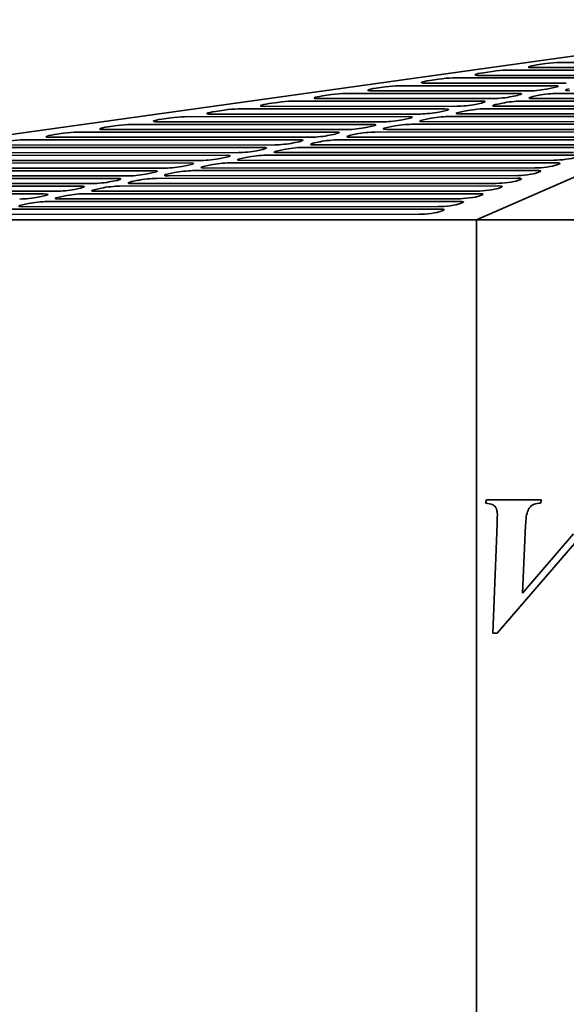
# Model space of a CAD drawing. Header units: millimetres. Extents: x 418 to 1262, y 363 to 824.
# Tile 3 of 12: x 560 to 686, y 592 to 818. Entities that reach past the tile are written whole.
import ezdxf

# ---------------------------------------------------------------- set-up
doc = ezdxf.new("R2010")
doc.units = ezdxf.units.MM
doc.header["$LTSCALE"] = 4
doc.layers.add('Krawędzie widoczne(ISO)', color=7, linetype='Continuous', lineweight=35, true_color=0x262659)

msp = doc.modelspace()

# ---------------------------------------------------------------- linework, layer by layer
at = {"layer": 'Krawędzie widoczne(ISO)'}
for p, q in [((417.5, 772.5), (747.02, 818.5)), ((770.21, 818.5), (664.99, 772.5)), ((678.92, 808.11), (680.98, 808.4)), ((684.12, 808.66), (707.99, 808.67)), ((694.03, 805.71), (665.56, 805.7)), ((666.61, 806.33), (668.66, 806.62)), ((671.8, 806.88), (699.61, 806.9)), ((702.41, 807.49), (677.88, 807.48)), ((641.98, 802.77), (644.03, 803.07)), ((647.17, 803.33), (682.87, 803.34)), ((685.66, 803.94), (653.25, 803.92)), ((654.29, 804.55), (656.35, 804.85)), ((659.49, 805.11), (691.24, 805.12)), ((629.66, 801), (631.71, 801.29)), ((634.86, 801.55), (674.49, 801.57)), ((677.28, 802.16), (640.93, 802.14)), ((674.52, 801.12), (673.13, 800.83)), ((677.97, 800.83), (679.36, 801.13)), ((682.9, 802.9), (681.5, 802.6)), ((683.58, 801.57), (723.22, 801.59)), ((660.54, 798.61), (616.3, 798.59)), ((617.35, 799.22), (619.4, 799.51)), ((622.54, 799.77), (666.12, 799.79)), ((668.91, 800.38), (628.62, 800.37)), ((666.15, 799.35), (664.75, 799.05)), ((669.59, 799.05), (670.99, 799.35)), ((713.86, 798.63), (669.63, 798.61)), ((675.21, 799.8), (718.79, 799.81)), ((718.29, 800.4), (678, 800.39)), ((597.91, 796.22), (649.37, 796.24)), ((652.16, 796.83), (603.98, 796.81)), ((605.03, 797.44), (607.08, 797.74)), ((610.22, 797.99), (657.74, 798.02)), ((657.78, 797.57), (656.38, 797.28)), ((658.46, 796.24), (709.92, 796.27)), ((661.22, 797.28), (662.61, 797.57)), ((709.43, 796.86), (661.25, 796.84)), ((666.83, 798.02), (714.35, 798.04)), ((580.4, 793.89), (582.45, 794.18)), ((585.59, 794.44), (641, 794.46)), ((643.79, 795.06), (591.67, 795.03)), ((592.71, 795.66), (594.77, 795.96)), ((641.03, 794.02), (639.63, 793.72)), ((644.47, 793.73), (645.87, 794.02)), ((649.4, 795.8), (648.01, 795.5)), ((650.09, 794.47), (705.49, 794.49)), ((652.85, 795.5), (654.24, 795.8)), ((705, 795.08), (652.88, 795.06)), ((568.08, 792.11), (570.14, 792.4)), ((573.28, 792.66), (632.62, 792.69)), ((635.41, 793.28), (579.35, 793.26)), ((632.65, 792.24), (631.26, 791.95)), ((636.1, 791.95), (637.49, 792.25)), ((641.71, 792.69), (701.06, 792.72)), ((700.56, 793.31), (644.5, 793.28)), ((618.69, 789.73), (554.75, 789.7)), ((560.96, 790.88), (624.25, 790.91)), ((627.04, 791.5), (567.04, 791.48)), ((624.28, 790.47), (622.91, 790.18)), ((627.74, 790.18), (629.12, 790.47)), ((691.71, 789.76), (627.78, 789.74)), ((633.34, 790.92), (696.62, 790.94)), ((696.13, 791.53), (636.13, 791.51)), ((536.36, 787.33), (607.53, 787.36)), ((610.32, 787.96), (542.44, 787.93)), ((548.68, 789.11), (615.91, 789.14)), ((615.94, 788.7), (614.54, 788.4)), ((616.6, 787.37), (687.77, 787.4)), ((619.36, 788.4), (620.76, 788.7)), ((687.28, 787.99), (619.39, 787.96)), ((624.98, 789.14), (692.2, 789.17)), ((524.05, 785.56), (599.16, 785.59)), ((601.95, 786.18), (530.12, 786.15)), ((599.19, 785.15), (597.79, 784.85)), ((602.61, 784.85), (604.01, 785.15)), ((607.56, 786.92), (606.17, 786.63)), ((608.23, 785.59), (683.34, 785.63)), ((610.99, 786.63), (612.38, 786.92)), ((682.85, 786.22), (611.02, 786.18)), ((684.05, 785.37), (683.32, 785.07)), ((511.73, 783.78), (590.78, 783.81)), ((593.58, 784.4), (517.81, 784.37)), ((590.82, 783.37), (589.42, 783.07)), ((594.24, 783.08), (595.63, 783.37)), ((673.98, 782.67), (594.27, 782.63)), ((599.85, 783.82), (678.91, 783.85)), ((678.41, 784.44), (602.64, 784.41)), ((679.62, 783.59), (678.88, 783.3)), ((576.83, 780.85), (493.18, 780.82)), ((499.42, 782), (582.41, 782.04)), ((585.2, 782.63), (505.49, 782.59)), ((582.44, 781.59), (581.05, 781.3)), ((585.86, 781.3), (587.26, 781.6)), ((669.55, 780.89), (585.9, 780.86)), ((591.48, 782.04), (674.47, 782.08)), ((675.19, 781.82), (674.45, 781.53)), ((474.78, 778.45), (565.66, 778.49)), ((568.45, 779.08), (480.86, 779.04)), ((487.1, 780.22), (574.04, 780.26)), ((574.07, 779.82), (572.67, 779.52)), ((574.73, 778.49), (665.61, 778.53)), ((577.49, 779.52), (578.89, 779.82)), ((665.11, 779.12), (577.52, 779.08)), ((583.11, 780.26), (670.04, 780.3)), ((666.32, 778.27), (665.58, 777.98)), ((670.76, 780.05), (670.02, 779.75)), ((560.74, 775.97), (562.14, 776.27)), ((565.69, 778.04), (564.3, 777.75)), ((566.36, 776.71), (661.18, 776.75)), ((569.12, 777.75), (570.51, 778.04)), ((660.68, 777.35), (569.15, 777.31)), ((661.89, 776.5), (661.15, 776.2)), ((651.82, 773.8), (552.4, 773.75)), ((557.98, 774.94), (656.74, 774.98)), ((656.25, 775.57), (560.77, 775.53)), ((657.46, 774.72), (656.72, 774.43)), ((664.99, 772.5), (417.5, 772.5)), ((1015.01, 772.5), (664.99, 772.5)), ((664.99, 772.5), (664.99, 520.5)), ((667.35, 708.22), (667.08, 707.42)), ((679.95, 708.22), (667.35, 708.22)), ((679.7, 707.42), (679.95, 708.22)), ((669.75, 677.54), (692.13, 703.54)), ((669.75, 702.64), (668.77, 677.54)), ((675.58, 686.75), (676.3, 702.39)), ((687.28, 700.36), (675.58, 686.75)), ((668.77, 677.54), (669.75, 677.54))]:
    msp.add_line(p, q, dxfattribs=at)
for centre, major_axis, start_param, end_param in [((679.97, 807.92), (-2.98, -0.32), 5.060178, 7.065141), ((682.02, 808.22), (2.98, 0.32), 0.781956, 1.918585), ((667.66, 806.14), (-2.98, -0.32), 5.060178, 7.065141), ((669.71, 806.44), (2.98, 0.32), 0.781956, 1.918585), ((645.08, 802.88), (2.98, 0.32), 0.781956, 1.918585), ((655.34, 804.36), (-2.98, -0.32), 5.060178, 7.065141), ((657.39, 804.66), (2.98, 0.32), 0.781956, 1.918585), ((680.77, 802.9), (2.98, 0.32), 5.494345, 7.065141), ((630.71, 800.81), (-2.98, -0.32), 5.060178, 7.065141), ((632.76, 801.11), (2.98, 0.32), 0.781956, 1.918585), ((643.02, 802.59), (-2.98, -0.32), 5.060178, 7.065141), ((671, 800.83), (-2.98, -0.32), 0.781956, 2.352752), ((672.4, 801.12), (2.98, 0.32), 5.494345, 7.065141), ((680.09, 800.83), (-2.98, -0.32), 5.494345, 7.065141), ((679.38, 802.6), (-2.98, -0.32), 0.781956, 2.352752), ((681.49, 801.13), (2.98, 0.32), 0.781956, 2.352752), ((688.47, 802.61), (-2.98, -0.32), 5.494345, 7.065141), ((618.39, 799.03), (-2.98, -0.32), 5.060178, 7.065141), ((620.45, 799.33), (2.98, 0.32), 0.781956, 1.918585), ((662.63, 799.05), (-2.98, -0.32), 0.781956, 2.352752), ((664.02, 799.35), (2.98, 0.32), 5.494345, 7.065141), ((671.72, 799.06), (-2.98, -0.32), 5.494345, 7.065141), ((673.11, 799.35), (2.98, 0.32), 0.781956, 2.352752), ((595.82, 795.77), (2.98, 0.32), 0.781956, 1.918585), ((606.08, 797.25), (-2.98, -0.32), 5.060178, 7.065141), ((608.13, 797.55), (2.98, 0.32), 0.781956, 1.918585), ((647.28, 795.8), (2.98, 0.32), 5.494345, 7.065141), ((654.26, 797.28), (-2.98, -0.32), 0.781956, 2.352752), ((656.37, 795.8), (2.98, 0.32), 0.781956, 2.352752), ((655.65, 797.57), (2.98, 0.32), 5.494345, 7.065141), ((663.34, 797.28), (-2.98, -0.32), 5.494345, 7.065141), ((664.74, 797.58), (2.98, 0.32), 0.781956, 2.352752), ((583.5, 794), (2.98, 0.32), 0.781956, 1.918585), ((593.76, 795.48), (-2.98, -0.32), 5.060178, 7.065141), ((638.9, 794.02), (2.98, 0.32), 5.494345, 7.065141), ((645.88, 795.5), (-2.98, -0.32), 0.781956, 2.352752), ((647.99, 794.02), (2.98, 0.32), 0.781956, 2.352752), ((654.97, 795.5), (-2.98, -0.32), 5.494345, 7.065141), ((569.13, 791.92), (-2.98, -0.32), 5.060178, 7.065141), ((571.18, 792.22), (2.98, 0.32), 0.781956, 1.918585), ((581.45, 793.7), (-2.98, -0.32), 5.060178, 7.065141), ((629.13, 791.95), (-2.98, -0.32), 0.781956, 2.352752), ((630.53, 792.24), (2.98, 0.32), 5.494345, 7.065141), ((638.22, 791.95), (-2.98, -0.32), 5.494345, 7.065141), ((637.51, 793.72), (-2.98, -0.32), 0.781956, 2.352752), ((639.62, 792.25), (2.98, 0.32), 0.781956, 2.352752), ((646.6, 793.73), (-2.98, -0.32), 5.494345, 7.065141), ((558.87, 790.44), (2.98, 0.32), 0.781956, 1.918585), ((620.78, 790.18), (-2.98, -0.32), 0.781956, 2.352752), ((622.15, 790.47), (2.98, 0.32), 5.494345, 7.065141), ((629.87, 790.18), (-2.98, -0.32), 5.494345, 7.065141), ((631.24, 790.47), (2.98, 0.32), 0.781956, 2.352752), ((605.44, 786.92), (2.98, 0.32), 5.494345, 7.065141), ((612.42, 788.4), (-2.98, -0.32), 0.781956, 2.352752), ((614.51, 786.92), (2.98, 0.32), 0.781956, 2.352752), ((613.81, 788.7), (2.98, 0.32), 5.494345, 7.065141), ((621.49, 788.4), (-2.98, -0.32), 5.494345, 7.065141), ((622.88, 788.7), (2.98, 0.32), 0.781956, 2.352752), ((597.06, 785.14), (2.98, 0.32), 5.494345, 7.065141), ((604.04, 786.62), (-2.98, -0.32), 0.781956, 2.352752), ((606.13, 785.15), (2.98, 0.32), 0.781956, 2.352752), ((613.11, 786.63), (-2.98, -0.32), 5.494345, 7.065141), ((680.51, 784.89), (2.98, 0.32), 3.923549, 5.928512), ((684.94, 786.66), (2.98, 0.32), 3.923549, 5.928512), ((681.24, 785.18), (2.98, 0.32), 5.928512, 7.065141), ((587.29, 783.07), (-2.98, -0.32), 0.781956, 2.352752), ((588.69, 783.37), (2.98, 0.32), 5.494345, 7.065141), ((596.36, 783.08), (-2.98, -0.32), 5.494345, 7.065141), ((595.67, 784.85), (-2.98, -0.32), 0.781956, 2.352752), ((597.76, 783.37), (2.98, 0.32), 0.781956, 2.352752), ((604.74, 784.85), (-2.98, -0.32), 5.494345, 7.065141), ((676.07, 783.11), (2.98, 0.32), 3.923549, 5.928512), ((676.81, 783.41), (2.98, 0.32), 5.928512, 7.065141), ((578.92, 781.3), (-2.98, -0.32), 0.781956, 2.352752), ((580.32, 781.59), (2.98, 0.32), 5.494345, 7.065141), ((587.99, 781.3), (-2.98, -0.32), 5.494345, 7.065141), ((589.39, 781.6), (2.98, 0.32), 0.781956, 2.352752), ((671.64, 781.34), (2.98, 0.32), 3.923549, 5.928512), ((672.38, 781.63), (2.98, 0.32), 5.928512, 7.065141), ((563.57, 778.04), (2.98, 0.32), 5.494345, 7.065141), ((570.55, 779.52), (-2.98, -0.32), 0.781956, 2.352752), ((572.64, 778.05), (2.98, 0.32), 0.781956, 2.352752), ((571.94, 779.82), (2.98, 0.32), 5.494345, 7.065141), ((579.62, 779.53), (-2.98, -0.32), 5.494345, 7.065141), ((581.01, 779.82), (2.98, 0.32), 0.781956, 2.352752), ((667.21, 779.56), (2.98, 0.32), 3.923549, 5.928512), ((663.51, 778.08), (2.98, 0.32), 5.928512, 7.065141), ((667.95, 779.86), (2.98, 0.32), 5.928512, 7.065141), ((562.87, 775.97), (-2.98, -0.32), 5.494345, 7.065141), ((562.17, 777.75), (-2.98, -0.32), 0.781956, 2.352752), ((564.26, 776.27), (2.98, 0.32), 0.781956, 2.352752), ((571.24, 777.75), (-2.98, -0.32), 5.494345, 7.065141), ((658.34, 776.01), (2.98, 0.32), 3.923549, 5.928512), ((662.78, 777.79), (2.98, 0.32), 3.923549, 5.928512), ((659.08, 776.31), (2.98, 0.32), 5.928512, 7.065141), ((653.91, 774.24), (2.98, 0.32), 3.923549, 5.928512), ((654.65, 774.54), (2.98, 0.32), 5.928512, 7.065141)]:
    msp.add_ellipse(centre, major_axis=major_axis, ratio=0.104647, start_param=start_param, end_param=end_param, dxfattribs=at)
for points, knots in [([(667.08, 707.42), (667.72, 707.37), (668.31, 707.25), (669.04, 706.91), (669.2, 706.76), (669.46, 706.48), (669.57, 706.27), (669.78, 705.7), (669.82, 705.31), (669.82, 704.94)], [-0.2988176, -0.2988176, -0.2988176, -0.2988176, -0.2275193, -0.2275193, -0.1825748, -0.1825748, -0.1113484, -0.1113484, 0, 0, 0, 0]), ([(676.3, 702.39), (676.35, 703.77), (676.52, 704.97), (677.02, 706.14), (677.19, 706.39), (677.67, 706.86), (677.97, 707.05), (678.74, 707.35), (679.22, 707.42), (679.7, 707.42)], [-0.5636429, -0.5636429, -0.5636429, -0.5636429, -0.3452402, -0.3452402, -0.2489253, -0.2489253, -0.1433934, -0.1433934, 0, 0, 0, 0]), ([(669.82, 704.94), (669.82, 704.88), (669.81, 704.51), (669.79, 703.81), (669.77, 703.11), (669.75, 702.64)], [-0.2057365, -0.2057365, -0.2057365, -0.2057365, -0.1438201, -0.1438201, 0, 0, 0, 0])]:
    msp.add_open_spline(points, degree=3, knots=knots, dxfattribs=at)

doc.saveas('drawing.dxf')
